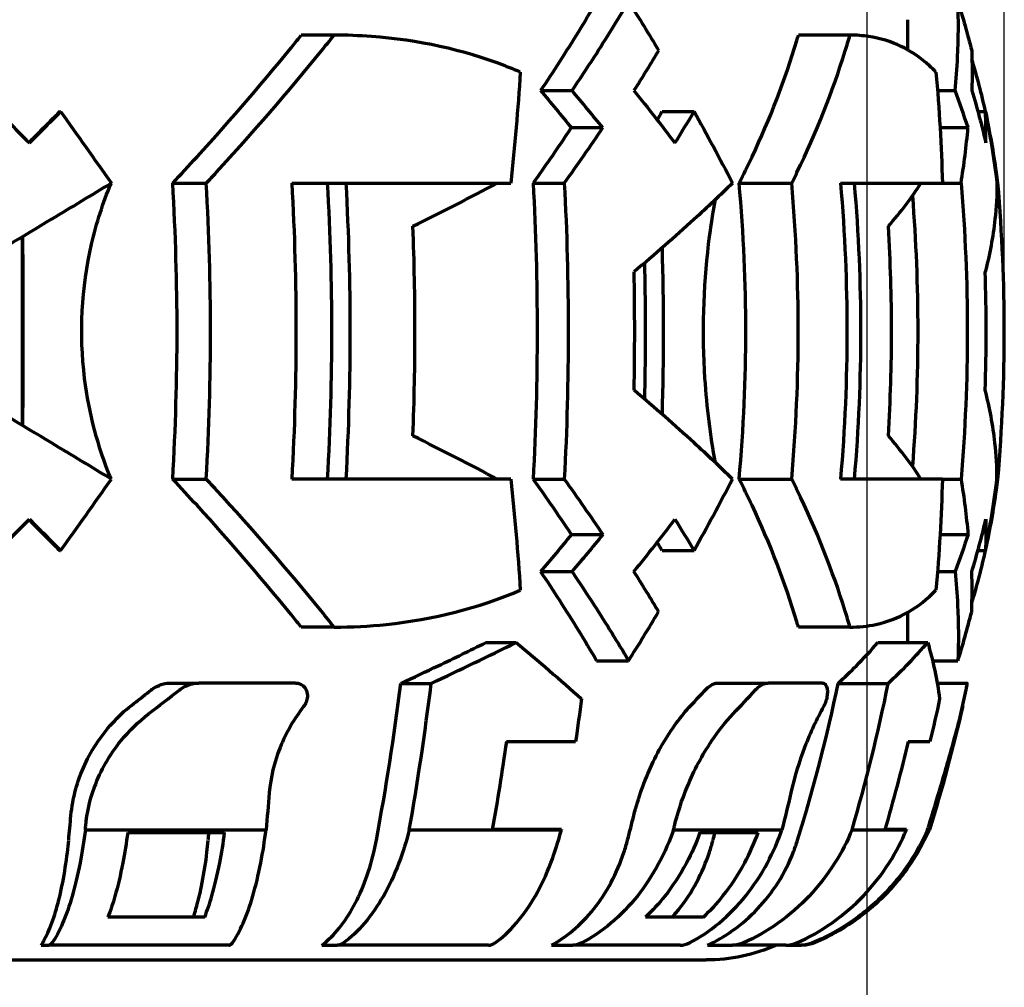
# Model space of a CAD drawing. Header units: millimetres. Extents: x 0 to 1189, y 0 to 841.
# Tile 53 of 56: x 754 to 787, y 652 to 684. Entities that reach past the tile are written whole.
import ezdxf

# ---------------------------------------------------------------- set-up
doc = ezdxf.new("R2010")
doc.units = ezdxf.units.MM
doc.header["$LTSCALE"] = 0.75
doc.layers.add('FD_Dimensions', color=7, linetype='Continuous', lineweight=35)
doc.layers.add('Visible', color=7, linetype='Continuous', lineweight=70)
doc.styles.get("Standard").update_dxf_attribs({"font": 'arial.ttf'})
doc.dimstyles.new('Dim-ISO-25', dxfattribs={"dimtxt": 3.5, "dimasz": 3.5, "dimexe": 2.1, "dimexo": 2.1, "dimgap": 1.4, "dimtad": 1, "dimzin": 12, "dimdsep": 46, "dimtxsty": 'Standard', "dimcen": 0, "dimazin": 3, "dimtp": 0.1, "dimtm": 0.1, "dimtfac": 0.714286, "dimtmove": 0, "dimatfit": 3, "dimfxl": 1, "dimtzin": 12, "dimarcsym": 0})

# ---------------------------------------------------------------- blocks, each defined once
blk = doc.blocks.new('*D22')
at = {"layer": 'Defpoints', "color": 0, "transparency": 16777216}
for p in [(782.392664, 721.546639), (539.216927, 643.8848), (782.392664, 643.8848)]:
    blk.add_point(p, dxfattribs=at)
at = {"layer": 'FD_Dimensions', "color": 0, "lineweight": -2, "transparency": 16777216}
for p, q in [((539.216927, 645.9848), (539.216927, 723.646639)), ((782.392664, 645.9848), (782.392664, 723.646639)), ((542.716927, 721.546639), (778.892664, 721.546639))]:
    blk.add_line(p, q, dxfattribs=at)
at = {"layer": 'FD_Dimensions', "color": 0, "transparency": 16777216}
for points in [[(542.716927, 722.129972), (542.716927, 720.963305), (539.216927, 721.546639)], [(778.892664, 722.129972), (778.892664, 720.963305), (782.392664, 721.546639)]]:
    blk.add_solid(points, dxfattribs=at)
at = {"layer": 'FD_Dimensions', "color": 0, "transparency": 16777216, "insert": (660.804796, 724.734838), "char_height": 3.5, "attachment_point": 5}
blk.add_mtext('243.18', dxfattribs=at)
blk = doc.blocks.new('*D23')
at = {"layer": 'Defpoints', "color": 0, "transparency": 16777216}
for p in [(787.031087, 730.453835), (534.578504, 673.694799), (787.031087, 673.694799)]:
    blk.add_point(p, dxfattribs=at)
at = {"layer": 'FD_Dimensions', "color": 0, "lineweight": -2, "transparency": 16777216}
for p, q in [((534.578504, 675.794799), (534.578504, 732.553835)), ((787.031087, 675.794799), (787.031087, 732.553835)), ((538.078504, 730.453835), (783.531087, 730.453835))]:
    blk.add_line(p, q, dxfattribs=at)
at = {"layer": 'FD_Dimensions', "color": 0, "transparency": 16777216}
for points in [[(538.078504, 731.037168), (538.078504, 729.870501), (534.578504, 730.453835)], [(783.531087, 731.037168), (783.531087, 729.870501), (787.031087, 730.453835)]]:
    blk.add_solid(points, dxfattribs=at)
at = {"layer": 'FD_Dimensions', "color": 0, "transparency": 16777216, "insert": (660.804796, 733.64084), "char_height": 3.5, "attachment_point": 5}
blk.add_mtext('252.45', dxfattribs=at)

msp = doc.modelspace()

# ---------------------------------------------------------------- linework, layer by layer
at = {"layer": 'Visible'}
for p, q in [((764.387, 683.695), (763.275, 683.695)), ((781.816, 683.695), (780.076, 683.695)), ((771.364, 681.82), (772.426, 681.82)), ((784.774, 681.82), (785.373, 681.82)), ((755.123, 681.113), (755.148, 681.113)), ((775.466, 681.113), (776.548, 681.113)), ((786.139, 681.113), (786.396, 681.113)), ((772.404, 680.57), (773.466, 680.57)), ((784.861, 680.57), (785.804, 680.57)), ((758.935, 678.695), (760.07, 678.695)), ((762.959, 678.695), (770.358, 678.695)), ((771.111, 678.695), (772.165, 678.695)), ((778.07, 678.695), (779.848, 678.695)), ((781.497, 678.695), (784.938, 678.695)), ((784.938, 678.695), (785.57, 678.695)), ((786.783, 678.695), (786.814, 678.695)), ((758.935, 668.695), (760.07, 668.695)), ((770.358, 668.695), (762.959, 668.695)), ((771.111, 668.695), (772.165, 668.695)), ((778.07, 668.695), (779.848, 668.695)), ((784.938, 668.695), (781.497, 668.695)), ((784.938, 668.695), (785.57, 668.695)), ((786.783, 668.695), (786.814, 668.695)), ((772.404, 666.82), (773.466, 666.82)), ((784.861, 666.82), (785.804, 666.82)), ((755.123, 666.277), (755.148, 666.277)), ((775.466, 666.277), (776.548, 666.277)), ((786.139, 666.277), (786.396, 666.277)), ((771.364, 665.57), (772.426, 665.57)), ((784.774, 665.57), (785.373, 665.57)), ((764.387, 663.695), (763.275, 663.695)), ((781.816, 663.695), (780.076, 663.695)), ((769.516, 663.172), (770.535, 663.172)), ((782.758, 663.172), (784.443, 663.172)), ((773.256, 662.557), (774.338, 662.557)), ((784.608, 662.557), (785.465, 662.557)), ((758.864, 661.804), (759.814, 661.804)), ((763.084, 661.804), (759.814, 661.804)), ((766.644, 661.791), (767.668, 661.791)), ((777.361, 661.804), (779.048, 661.804)), ((780.894, 661.804), (779.048, 661.804)), ((781.418, 661.791), (783.111, 661.791)), ((784.765, 661.804), (785.775, 661.804)), ((770.209, 659.825), (772.547, 659.825)), ((783.782, 659.825), (784.52, 659.825)), ((755.984, 656.843), (762.089, 656.843)), ((757.415, 656.748), (760.69, 656.748)), ((766.929, 656.843), (772.065, 656.843)), ((772.067, 656.854), (769.733, 656.854)), ((772.067, 656.854), (772.065, 656.843)), ((775.855, 656.843), (779.52, 656.843)), ((776.748, 656.748), (778.715, 656.748)), ((781.888, 656.843), (783.724, 656.843)), ((783.727, 656.854), (782.995, 656.854)), ((783.727, 656.854), (783.724, 656.843)), ((784.439, 656.843), (784.503, 656.843)), ((784.453, 656.748), (784.46, 656.748)), ((760.017, 653.895), (756.746, 653.895)), ((776.863, 653.895), (774.905, 653.895)), ((782.147, 653.895), (782.14, 653.895)), ((754.487, 652.945), (754.747, 652.945)), ((760.84, 652.945), (754.747, 652.945)), ((763.975, 652.945), (764.487, 652.945)), ((769.601, 652.945), (764.487, 652.945)), ((771.733, 652.945), (772.448, 652.945)), ((776.082, 652.945), (772.448, 652.945)), ((777.003, 652.945), (777.849, 652.945)), ((779.648, 652.945), (777.849, 652.945)), ((779.648, 652.945), (780.163, 652.945)), ((780.23, 652.945), (780.163, 652.945)), ((746.745, 652.445), (776.959, 652.445))]:
    msp.add_line(p, q, dxfattribs=at)
at = {"layer": 'Visible', "extrusion": (0, 0, -1)}
for centre, radius, start, end in [((-730.141, 673.695), 56.914, 192.8718, 197.2229), ((-777.755, 659.82), 7.375, 203.8054, 204.6175), ((-777.755, 659.82), 7.375, 233.4558, 247.1571), ((-780.23, 653.945), 1, 247.1571, 270), ((-776.959, 658.336), 5.891, 246.223, 270)]:
    msp.add_arc(centre, radius, start, end, dxfattribs=at)
for centre, major_axis, ratio, start_param, end_param in [((746.853, 681.596), (-32.591, 36.716), 0.48852, 1.898986, 1.940381), ((739.394, 681.596), (-45.334, 18.845), 0.778782, 2.570328, 2.611723), ((741.564, 675.283), (36.827, 29.482), 0.423746, 0.844971, 0.886727), ((739.809, 675.283), (45.241, 13.365), 0.675548, 0.173246, 0.215001), ((735.409, 674.222), (13.752, 54.32), 0.601236, 1.269528, 1.338251), ((731.054, 674.222), (32.669, 45.525), 0.941727, 0.826297, 0.89502), ((745.795, 680), (-35.264, 28.232), 0.423717, 2.00059, 2.039753), ((746.622, 673.235), (31.996, 31.993), 0.010056, 1.311955, 1.345608), ((742.877, 673.235), (35.325, 28.279), 0.423751, 0.835216, 0.844226), ((738.232, 673.695), (0, 55.091), 0.599274, 1.479912, 1.66168), ((738.231, 673.695), (0, 56.845), 0.599274, 1.482724, 1.658869), ((731.472, 673.695), (0, 56.845), 0.955371, 1.482724, 1.658869), ((731.474, 673.695), (0, 55.091), 0.955371, 1.487756, 1.653836), ((753.077, 673.695), (0, 55.296), 0.014275, 1.513013, 1.62858), ((742.372, 673.695), (0, 55.296), 0.599274, 1.519979, 1.621614), ((735.409, 673.167), (-13.752, 54.32), 0.601236, 1.803342, 1.872065), ((741.304, 671.942), (-36.99, 29.613), 0.423734, 2.154685, 2.211096), ((731.054, 673.167), (-32.669, 45.525), 0.941727, 2.246573, 2.315296), ((739.555, 671.942), (-45.441, 13.425), 0.675545, 2.826401, 2.882813), ((746.622, 674.155), (-31.996, 31.993), 0.010056, 1.795985, 1.829638), ((746.617, 674.157), (-33.294, 33.291), 0.010083, 1.787169, 1.819835), ((742.827, 674.157), (-36.756, 29.425), 0.423743, 2.263905, 2.296572), ((740.365, 674.157), (-45.154, 13.34), 0.675548, 2.935629, 2.968295), ((745.795, 667.389), (35.264, 28.232), 0.423717, 1.101839, 1.141003), ((745.794, 667.425), (36.684, 29.367), 0.423763, 1.102155, 1.139803), ((741.097, 667.425), (45.066, 13.312), 0.675554, 0.430416, 0.468063), ((742.877, 674.154), (-35.325, 28.279), 0.423751, 2.297367, 2.306376), ((741.307, 673.69), (0, 56.445), 0.570958, 1.792663, 1.818971), ((732.843, 673.69), (0.001, 56.445), 0.944474, 1.792655, 1.818963), ((738.739, 673.694), (0.001, 56.838), 0.570946, 1.817282, 1.871574), ((731.723, 673.694), (0.001, 56.838), 0.944469, 1.817264, 1.871555), ((746.508, 673.685), (0, 56.426), 0.289318, 1.850711, 1.873889), ((736.614, 673.685), (0, 56.426), 0.796711, 1.850707, 1.873884), ((754.747, 653.946), (0, 1.002), 0.289308, 2.743198, 3.141567), ((764.487, 653.946), (0, 1.002), 0.57095, 2.74315, 3.141519), ((772.448, 653.946), (0, 1.002), 0.796704, 2.743073, 3.141442), ((777.849, 653.946), (0, 1.002), 0.944471, 2.742881, 3.14125), ((780.163, 653.946), (0.006, 1.002), 0.999787, 2.73727, 3.135639)]:
    msp.add_ellipse(centre, major_axis=major_axis, ratio=ratio, start_param=start_param, end_param=end_param, dxfattribs=at)
at = {"layer": 'Visible'}
for centre, major_axis, ratio, start_param, end_param in [((745.794, 679.965), (-36.684, 29.367), 0.423763, 4.243748, 4.281395), ((741.097, 679.965), (-45.066, 13.312), 0.675554, 3.572008, 3.609656), ((746.617, 673.233), (33.294, 33.291), 0.010083, -1.354424, -1.321757), ((742.827, 673.233), (36.756, 29.425), 0.423743, -0.877687, -0.845021), ((740.365, 673.233), (45.154, 13.34), 0.675548, -0.205964, -0.173298), ((741.304, 675.447), (36.99, 29.613), 0.423734, -0.986908, -0.930497), ((739.555, 675.447), (45.441, 13.425), 0.675545, -0.315191, -0.25878), ((744.085, 678.514), (39.464, 12.991), 0.235789, -1.029274, -0.937927), ((744.197, 678.514), (41.27, 4.794), 0.369362, -0.384775, -0.293427), ((740.694, 673.695), (0, 56.484), 0.599274, 4.676973, 4.747805), ((732.456, 673.695), (0, 56.484), 0.955371, 4.676973, 4.747805), ((744.085, 668.875), (-39.464, 12.991), 0.235789, 4.07952, 4.170867), ((744.197, 668.875), (-41.27, 4.794), 0.369362, 3.43502, 3.526367), ((741.564, 672.107), (-36.827, 29.482), 0.423746, 3.986564, 4.02832), ((739.809, 672.107), (-45.241, 13.365), 0.675548, 3.314838, 3.356594), ((746.853, 665.794), (32.591, 36.716), 0.48852, -1.242607, -1.201212), ((739.394, 665.794), (45.334, 18.845), 0.778782, -0.571264, -0.52987), ((747.705, 663.631), (39.341, 13.466), 0.219742, -1.115324, -1.028758), ((745.547, 663.631), (41.197, 5.643), 0.363476, -0.475646, -0.38908), ((735.913, 673.694), (0, 55.123), 0.570971, 4.39516, 4.49474), ((730.584, 673.694), (0, 55.123), 0.944479, 4.39516, 4.49474), ((745.447, 670.171), (35.573, 25.307), 0.332619, -1.463587, -1.446314), ((745.434, 670.19), (37.056, 26.362), 0.332619, -1.463537, -1.434072), ((742.593, 670.172), (41.566, 13.347), 0.590436, -0.828266, -0.810993), ((742.543, 670.19), (43.299, 13.904), 0.590424, -0.828226, -0.798761), ((741.089, 670.19), (-44.663, 8.567), 0.622707, 3.110325, 3.13979), ((740.267, 673.694), (0, 55.122), 0.289334, 4.395159, 4.410897), ((732.577, 673.694), (0, 55.122), 0.796721, 4.395159, 4.410897), ((748.132, 665.301), (1.757, 39.322), 0.213453, 4.505144, 4.508355), ((744.616, 674.265), (-0.173, 55.803), 0.292446, 4.387485, 4.39218), ((754.229, 665.303), (6.958, 39.121), 0.576886, 4.597835, 4.601046), ((734.442, 674.269), (-1.249, 55.801), 0.805233, 4.370337, 4.375032), ((757.295, 665.305), (11.857, 38.428), 0.706983, 4.710348, 4.713559)]:
    msp.add_ellipse(centre, major_axis=major_axis, ratio=ratio, start_param=start_param, end_param=end_param, dxfattribs=at)
for points, knots in [([(773.256, 684.833), (772.858, 684.152), (772.438, 683.469), (771.792, 682.465), (771.579, 682.142), (771.364, 681.82)], [4.947867, 4.947867, 4.947867, 4.947867, 5.2230235, 5.2230235, 5.3543278, 5.3543278, 5.3543278, 5.3543278]), ([(772.426, 681.82), (772.679, 682.195), (772.928, 682.573), (773.576, 683.577), (773.965, 684.206), (774.338, 684.833)], [6.940353, 6.940353, 6.940353, 6.940353, 7.0935578, 7.0935578, 7.3468953, 7.3468953, 7.3468953, 7.3468953]), ([(785.373, 681.82), (785.408, 682.195), (785.435, 682.573), (785.482, 683.577), (785.487, 684.206), (785.465, 684.833)], [6.940353, 6.940353, 6.940353, 6.940353, 7.0935578, 7.0935578, 7.3468953, 7.3468953, 7.3468953, 7.3468953]), ([(758.935, 678.695), (759.21, 678.988), (759.484, 679.283), (760.932, 680.867), (762.068, 682.19), (763.18, 683.575), (763.228, 683.635), (763.275, 683.695)], [16.6833676, 16.6833676, 16.6833676, 16.6833676, 16.8031599, 16.8031599, 17.3212731, 17.3212731, 17.3447499, 17.3447499, 17.3447499, 17.3447499]), ([(760.07, 678.695), (760.182, 678.815), (760.294, 678.936), (761.643, 680.399), (762.84, 681.781), (764.104, 683.341), (764.246, 683.518), (764.387, 683.695)], [-6.7908419, -6.7908419, -6.7908419, -6.7908419, -6.742069, -6.742069, -6.2007054, -6.2007054, -6.1314654, -6.1314654, -6.1314654, -6.1314654]), ([(770.678, 682.445), (770.508, 682.518), (770.336, 682.588), (768.739, 683.203), (767.223, 683.535), (765.229, 683.68), (764.809, 683.695), (764.387, 683.695)], [1.4412238, 1.4412238, 1.4412238, 1.4412238, 1.506827, 1.506827, 2.0457096, 2.0457096, 2.1881347, 2.1881347, 2.1881347, 2.1881347]), ([(778.07, 678.695), (778.22, 678.988), (778.366, 679.283), (779.115, 680.867), (779.627, 682.19), (780.04, 683.575), (780.058, 683.635), (780.076, 683.695)], [16.6833676, 16.6833676, 16.6833676, 16.6833676, 16.8031599, 16.8031599, 17.3212731, 17.3212731, 17.3447499, 17.3447499, 17.3447499, 17.3447499]), ([(779.848, 678.695), (779.908, 678.815), (779.968, 678.936), (780.677, 680.399), (781.228, 681.781), (781.712, 683.341), (781.765, 683.518), (781.816, 683.695)], [-6.7900934, -6.7900934, -6.7900934, -6.7900934, -6.7413206, -6.7413206, -6.1999569, -6.1999569, -6.1307169, -6.1307169, -6.1307169, -6.1307169]), ([(784.72, 682.445), (784.651, 682.518), (784.58, 682.588), (783.912, 683.203), (783.222, 683.535), (782.242, 683.68), (782.031, 683.695), (781.816, 683.695)], [1.4412238, 1.4412238, 1.4412238, 1.4412238, 1.506827, 1.506827, 2.0457096, 2.0457096, 2.1881347, 2.1881347, 2.1881347, 2.1881347]), ([(786.814, 678.695), (786.799, 678.815), (786.783, 678.936), (786.675, 679.73), (786.552, 680.413), (786.398, 681.102)], [-6.7908419, -6.7908419, -6.7908419, -6.7908419, -6.742069, -6.742069, -6.4704412, -6.4704412, -6.4704412, -6.4704412]), ([(772.404, 680.57), (772.354, 680.495), (772.305, 680.421), (771.883, 679.792), (771.501, 679.241), (771.111, 678.695)], [5.3380025, 5.3380025, 5.3380025, 5.3380025, 5.367956, 5.367956, 5.5912569, 5.5912569, 5.5912569, 5.5912569]), ([(756.864, 678.695), (756.195, 678.291), (755.517, 677.883), (753.855, 676.882), (752.865, 676.287), (751.881, 675.695)], [17.408031, 17.408031, 17.408031, 17.408031, 17.632683, 17.632683, 17.9554931, 17.9554931, 17.9554931, 17.9554931]), ([(756.85, 668.704), (756.407, 669.777), (756.104, 670.916), (755.771, 673.611), (755.853, 675.151), (756.358, 677.343), (756.578, 678.028), (756.85, 678.686)], [-4.6014627, -4.6014627, -4.6014627, -4.6014627, -4.2919798, -4.2919798, -3.8917813, -3.8917813, -3.7013752, -3.7013752, -3.7013752, -3.7013752]), ([(758.935, 668.695), (759.034, 670.412), (759.082, 672.105), (759.082, 675.285), (759.034, 676.977), (758.935, 678.695)], [18.0059202, 18.0059202, 18.0059202, 18.0059202, 18.4829061, 18.4829061, 18.9598921, 18.9598921, 18.9598921, 18.9598921]), ([(760.07, 668.695), (760.166, 670.412), (760.212, 672.102), (760.212, 675.287), (760.166, 676.978), (760.07, 678.695)], [-6.920639, -6.920639, -6.920639, -6.920639, -6.4429476, -6.4429476, -5.9652563, -5.9652563, -5.9652563, -5.9652563]), ([(762.959, 678.695), (763.053, 676.978), (763.098, 675.29), (763.098, 672.099), (763.053, 670.411), (762.959, 668.695)], [-20.2998931, -20.2998931, -20.2998931, -20.2998931, -19.8212787, -19.8212787, -19.3426644, -19.3426644, -19.3426644, -19.3426644]), ([(764.158, 678.695), (764.254, 676.979), (764.3, 675.291), (764.3, 672.099), (764.254, 670.411), (764.158, 668.695)], [-19.817453, -19.817453, -19.817453, -19.817453, -19.3387186, -19.3387186, -18.8599842, -18.8599842, -18.8599842, -18.8599842]), ([(764.784, 678.695), (764.878, 676.979), (764.923, 675.292), (764.923, 672.098), (764.878, 670.411), (764.784, 668.695)], [-7.07885, -7.07885, -7.07885, -7.07885, -6.5997659, -6.5997659, -6.1206818, -6.1206818, -6.1206818, -6.1206818]), ([(777.848, 678.695), (777.433, 678.291), (777.001, 677.883), (775.906, 676.882), (775.225, 676.287), (774.522, 675.695)], [17.408031, 17.408031, 17.408031, 17.408031, 17.632683, 17.632683, 17.9554931, 17.9554931, 17.9554931, 17.9554931]), ([(778.07, 668.695), (778.226, 670.412), (778.3, 672.105), (778.3, 675.285), (778.226, 676.977), (778.07, 678.695)], [18.0059202, 18.0059202, 18.0059202, 18.0059202, 18.4829061, 18.4829061, 18.9598921, 18.9598921, 18.9598921, 18.9598921]), ([(779.848, 668.695), (779.998, 670.412), (780.07, 672.102), (780.07, 675.287), (779.998, 676.978), (779.848, 678.695)], [-6.920639, -6.920639, -6.920639, -6.920639, -6.4429476, -6.4429476, -5.9652563, -5.9652563, -5.9652563, -5.9652563]), ([(781.497, 678.695), (781.644, 676.978), (781.714, 675.29), (781.714, 672.099), (781.644, 670.411), (781.497, 668.695)], [-20.2998931, -20.2998931, -20.2998931, -20.2998931, -19.8212787, -19.8212787, -19.3426644, -19.3426644, -19.3426644, -19.3426644]), ([(781.959, 678.695), (782.106, 676.979), (782.176, 675.292), (782.176, 672.098), (782.106, 670.411), (781.959, 668.695)], [-7.07885, -7.07885, -7.07885, -7.07885, -6.5997659, -6.5997659, -6.1206818, -6.1206818, -6.1206818, -6.1206818]), ([(786.783, 678.695), (786.782, 678.291), (786.761, 677.883), (786.651, 676.882), (786.538, 676.287), (786.385, 675.695)], [17.408031, 17.408031, 17.408031, 17.408031, 17.632683, 17.632683, 17.9554931, 17.9554931, 17.9554931, 17.9554931]), ([(786.814, 668.695), (786.961, 670.412), (787.031, 672.102), (787.031, 675.287), (786.961, 676.978), (786.814, 678.695)], [-6.920639, -6.920639, -6.920639, -6.920639, -6.4429476, -6.4429476, -5.9652563, -5.9652563, -5.9652563, -5.9652563]), ([(777.271, 669.249), (777.101, 670.16), (776.981, 671.113), (776.82, 673.611), (776.862, 675.151), (777.103, 677.15), (777.18, 677.652), (777.271, 678.141)], [-4.5495957, -4.5495957, -4.5495957, -4.5495957, -4.2919798, -4.2919798, -3.8917813, -3.8917813, -3.7533639, -3.7533639, -3.7533639, -3.7533639]), ([(767.051, 670.153), (767.097, 671.364), (767.12, 672.551), (767.12, 674.838), (767.097, 676.026), (767.051, 677.236)], [-20.3932221, -20.3932221, -20.3932221, -20.3932221, -20.0502167, -20.0502167, -19.7072114, -19.7072114, -19.7072114, -19.7072114]), ([(783.114, 670.153), (783.186, 671.364), (783.222, 672.551), (783.222, 674.838), (783.186, 676.026), (783.114, 677.236)], [-20.3932221, -20.3932221, -20.3932221, -20.3932221, -20.0502167, -20.0502167, -19.7072114, -19.7072114, -19.7072114, -19.7072114]), ([(753.85, 676.88), (753.851, 675.791), (753.852, 674.724), (753.852, 672.666), (753.851, 671.599), (753.85, 670.51)], [-19.6473932, -19.6473932, -19.6473932, -19.6473932, -19.3387186, -19.3387186, -19.0300441, -19.0300441, -19.0300441, -19.0300441]), ([(774.871, 675.991), (774.891, 675.209), (774.901, 674.442), (774.901, 672.948), (774.891, 672.18), (774.871, 671.399)], [-19.5628767, -19.5628767, -19.5628767, -19.5628767, -19.3387186, -19.3387186, -19.1145606, -19.1145606, -19.1145606, -19.1145606]), ([(756.864, 668.695), (756.195, 669.098), (755.517, 669.507), (753.855, 670.508), (752.865, 671.103), (751.881, 671.695)], [-19.5470654, -19.5470654, -19.5470654, -19.5470654, -19.3224133, -19.3224133, -18.9996033, -18.9996033, -18.9996033, -18.9996033]), ([(777.848, 668.695), (777.433, 669.098), (777.001, 669.507), (775.906, 670.508), (775.225, 671.103), (774.522, 671.695)], [-19.5470654, -19.5470654, -19.5470654, -19.5470654, -19.3224133, -19.3224133, -18.9996033, -18.9996033, -18.9996033, -18.9996033]), ([(786.783, 668.695), (786.782, 669.098), (786.761, 669.507), (786.651, 670.508), (786.538, 671.103), (786.385, 671.695)], [-19.5470654, -19.5470654, -19.5470654, -19.5470654, -19.3224133, -19.3224133, -18.9996033, -18.9996033, -18.9996033, -18.9996033]), ([(763.275, 663.695), (763.228, 663.755), (763.18, 663.815), (762.068, 665.199), (760.932, 666.523), (759.484, 668.106), (759.21, 668.402), (758.935, 668.695)], [17.4746476, 17.4746476, 17.4746476, 17.4746476, 17.4981244, 17.4981244, 18.0162376, 18.0162376, 18.1360299, 18.1360299, 18.1360299, 18.1360299]), ([(764.387, 663.695), (764.246, 663.872), (764.104, 664.049), (762.84, 665.609), (761.643, 666.991), (760.294, 668.454), (760.182, 668.575), (760.07, 668.695)], [-6.0159843, -6.0159843, -6.0159843, -6.0159843, -5.9467443, -5.9467443, -5.4053806, -5.4053806, -5.3566078, -5.3566078, -5.3566078, -5.3566078]), ([(771.111, 668.695), (771.501, 668.149), (771.883, 667.597), (772.305, 666.969), (772.354, 666.894), (772.404, 666.82)], [6.4700001, 6.4700001, 6.4700001, 6.4700001, 6.693301, 6.693301, 6.7232545, 6.7232545, 6.7232545, 6.7232545]), ([(780.076, 663.695), (780.058, 663.755), (780.04, 663.815), (779.627, 665.199), (779.115, 666.523), (778.366, 668.106), (778.22, 668.402), (778.07, 668.695)], [17.4739176, 17.4739176, 17.4739176, 17.4739176, 17.4973944, 17.4973944, 18.0155075, 18.0155075, 18.1352998, 18.1352998, 18.1352998, 18.1352998]), ([(781.816, 663.695), (781.765, 663.872), (781.712, 664.049), (781.228, 665.609), (780.677, 666.991), (779.968, 668.454), (779.908, 668.575), (779.848, 668.695)], [-6.0159843, -6.0159843, -6.0159843, -6.0159843, -5.9467443, -5.9467443, -5.4053806, -5.4053806, -5.3566078, -5.3566078, -5.3566078, -5.3566078]), ([(786.398, 666.288), (786.552, 666.976), (786.675, 667.66), (786.783, 668.454), (786.799, 668.575), (786.814, 668.695)], [-5.6770085, -5.6770085, -5.6770085, -5.6770085, -5.4053806, -5.4053806, -5.3566078, -5.3566078, -5.3566078, -5.3566078]), ([(771.364, 665.57), (771.579, 665.248), (771.792, 664.924), (772.438, 663.92), (772.858, 663.237), (773.256, 662.557)], [6.6749509, 6.6749509, 6.6749509, 6.6749509, 6.8062552, 6.8062552, 7.0814117, 7.0814117, 7.0814117, 7.0814117]), ([(772.426, 665.57), (772.679, 665.194), (772.928, 664.817), (773.576, 663.813), (773.965, 663.184), (774.338, 662.557)], [-5.6143586, -5.6143586, -5.6143586, -5.6143586, -5.4611539, -5.4611539, -5.2078164, -5.2078164, -5.2078164, -5.2078164]), ([(785.373, 665.57), (785.408, 665.194), (785.435, 664.817), (785.482, 663.813), (785.487, 663.184), (785.465, 662.557)], [-5.6143586, -5.6143586, -5.6143586, -5.6143586, -5.4611539, -5.4611539, -5.2078164, -5.2078164, -5.2078164, -5.2078164]), ([(764.387, 663.695), (764.982, 663.695), (765.572, 663.725), (767.742, 663.949), (769.26, 664.336), (770.678, 664.945)], [11.8642356, 11.8642356, 11.8642356, 11.8642356, 12.0649624, 12.0649624, 12.6112644, 12.6112644, 12.6112644, 12.6112644]), ([(781.816, 663.695), (782.119, 663.695), (782.413, 663.725), (783.463, 663.949), (784.142, 664.336), (784.72, 664.945)], [11.8642356, 11.8642356, 11.8642356, 11.8642356, 12.0649624, 12.0649624, 12.6112644, 12.6112644, 12.6112644, 12.6112644]), ([(766.644, 661.791), (767.075, 661.992), (767.496, 662.191), (768.439, 662.642), (768.978, 662.905), (769.516, 663.172)], [-6.14387, -6.14387, -6.14387, -6.14387, -5.9912258, -5.9912258, -5.7908009, -5.7908009, -5.7908009, -5.7908009]), ([(781.418, 661.791), (781.635, 661.992), (781.84, 662.191), (782.286, 662.642), (782.528, 662.905), (782.758, 663.172)], [-6.14387, -6.14387, -6.14387, -6.14387, -5.9912258, -5.9912258, -5.7908009, -5.7908009, -5.7908009, -5.7908009]), ([(758.217, 661.573), (758.253, 661.601), (758.292, 661.627), (758.424, 661.707), (758.523, 661.748), (758.704, 661.794), (758.784, 661.804), (758.864, 661.804)], [-0.38982351, -0.38982351, -0.38982351, -0.38982351, -0.37572875, -0.37572875, -0.34303316, -0.34303316, -0.31763577, -0.31763577, -0.31763577, -0.31763577]), ([(759.171, 661.573), (759.189, 661.586), (759.207, 661.6), (759.319, 661.677), (759.421, 661.728), (759.608, 661.785), (759.69, 661.799), (759.772, 661.803), (759.786, 661.804), (759.8, 661.804), (759.814, 661.804)], [-0.06746772, -0.06746772, -0.06746772, -0.06746772, -0.06067751, -0.06067751, -0.02604643, -0.02604643, 0, 0, 0, 0.00449234, 0.00449234, 0.00449234, 0.00449234]), ([(763.084, 661.804), (763.101, 661.804), (763.118, 661.803), (763.173, 661.796), (763.21, 661.786), (763.29, 661.75), (763.33, 661.721), (763.405, 661.643), (763.436, 661.592), (763.477, 661.476), (763.486, 661.411), (763.481, 661.28), (763.466, 661.214), (763.42, 661.101), (763.393, 661.053), (763.359, 661.01)], [-0.318504, -0.318504, -0.318504, -0.318504, -0.3128202, -0.3128202, -0.2999436, -0.2999436, -0.2831266, -0.2831266, -0.2636299, -0.2636299, -0.2433808, -0.2433808, -0.2231503, -0.2231503, -0.2067842, -0.2067842, -0.2067842, -0.2067842]), ([(776.936, 661.573), (776.963, 661.601), (776.99, 661.627), (777.081, 661.707), (777.147, 661.748), (777.263, 661.794), (777.313, 661.804), (777.361, 661.804)], [-0.38982351, -0.38982351, -0.38982351, -0.38982351, -0.37572875, -0.37572875, -0.34303316, -0.34303316, -0.31763577, -0.31763577, -0.31763577, -0.31763577]), ([(778.63, 661.573), (778.643, 661.586), (778.656, 661.6), (778.734, 661.677), (778.803, 661.728), (778.922, 661.785), (778.973, 661.799), (779.022, 661.803), (779.031, 661.804), (779.039, 661.804), (779.048, 661.804)], [-0.06746772, -0.06746772, -0.06746772, -0.06746772, -0.06067751, -0.06067751, -0.02604643, -0.02604643, 0, 0, 0, 0.00449234, 0.00449234, 0.00449234, 0.00449234]), ([(780.894, 661.804), (780.903, 661.804), (780.912, 661.803), (780.94, 661.796), (780.959, 661.786), (780.996, 661.75), (781.013, 661.721), (781.042, 661.643), (781.051, 661.592), (781.056, 661.476), (781.051, 661.411), (781.029, 661.28), (781.012, 661.214), (780.971, 661.101), (780.95, 661.053), (780.926, 661.01)], [-0.318504, -0.318504, -0.318504, -0.318504, -0.3128202, -0.3128202, -0.2999436, -0.2999436, -0.2831266, -0.2831266, -0.2636299, -0.2636299, -0.2433808, -0.2433808, -0.2231503, -0.2231503, -0.2067842, -0.2067842, -0.2067842, -0.2067842]), ([(785.742, 661.573), (785.745, 661.586), (785.748, 661.6), (785.762, 661.677), (785.771, 661.728), (785.778, 661.785), (785.778, 661.799), (785.776, 661.803), (785.776, 661.804), (785.775, 661.804), (785.775, 661.804)], [-0.06746772, -0.06746772, -0.06746772, -0.06746772, -0.06067751, -0.06067751, -0.02604643, -0.02604643, 0, 0, 0, 0.00449234, 0.00449234, 0.00449234, 0.00449234]), ([(755.497, 657.326), (755.549, 657.911), (755.707, 658.493), (756.214, 659.587), (756.557, 660.091), (757.176, 660.743), (757.393, 660.938), (757.623, 661.115)], [-2.3896142, -2.3896142, -2.3896142, -2.3896142, -2.2057266, -2.2057266, -2.0238915, -2.0238915, -1.935985, -1.935985, -1.935985, -1.935985]), ([(763.359, 661.01), (763.032, 660.588), (762.762, 660.12), (762.364, 659.128), (762.241, 658.611), (762.198, 658.096)], [0.0000001, 0.0000001, 0.0000001, 0.0000001, 0.1610957, 0.1610957, 0.3221415, 0.3221415, 0.3221415, 0.3221415]), ([(774.513, 657.326), (774.658, 657.911), (774.865, 658.493), (775.378, 659.587), (775.679, 660.091), (776.17, 660.743), (776.335, 660.938), (776.504, 661.115)], [-2.3896142, -2.3896142, -2.3896142, -2.3896142, -2.2057266, -2.2057266, -2.0238915, -2.0238915, -1.935985, -1.935985, -1.935985, -1.935985]), ([(780.926, 661.01), (780.69, 660.588), (780.473, 660.12), (780.095, 659.128), (779.938, 658.611), (779.82, 658.096)], [0.0000001, 0.0000001, 0.0000001, 0.0000001, 0.1610957, 0.1610957, 0.3221415, 0.3221415, 0.3221415, 0.3221415]), ([(755.995, 656.967), (756.034, 657.41), (756.134, 657.853), (756.5, 658.849), (756.804, 659.381), (757.465, 660.193), (757.777, 660.495), (758.119, 660.757)], [-0.8006859, -0.8006859, -0.8006859, -0.8006859, -0.6609792, -0.6609792, -0.4774176, -0.4774176, -0.3470042, -0.3470042, -0.3470042, -0.3470042]), ([(775.885, 656.967), (775.994, 657.41), (776.138, 657.853), (776.547, 658.849), (776.83, 659.381), (777.377, 660.193), (777.619, 660.495), (777.87, 660.757)], [-0.8006859, -0.8006859, -0.8006859, -0.8006859, -0.6609792, -0.6609792, -0.4774176, -0.4774176, -0.3470042, -0.3470042, -0.3470042, -0.3470042]), ([(784.477, 656.967), (784.613, 657.41), (784.747, 657.853), (785.043, 658.849), (785.197, 659.381), (785.42, 660.193), (785.499, 660.495), (785.563, 660.757)], [-0.8006859, -0.8006859, -0.8006859, -0.8006859, -0.6609792, -0.6609792, -0.4774176, -0.4774176, -0.3470042, -0.3470042, -0.3470042, -0.3470042]), ([(755.984, 656.843), (755.936, 656.47), (755.876, 656.085), (755.726, 655.311), (755.633, 654.928), (755.447, 654.284), (755.336, 653.964), (755.101, 653.421), (754.977, 653.195), (754.859, 653.023)], [0.2897036, 0.2897036, 0.2897036, 0.2897036, 0.409542, 0.409542, 0.5460875, 0.5460875, 0.6827036, 0.6827036, 0.8150178, 0.8150178, 0.8150178, 0.8150178]), ([(757.415, 656.748), (757.369, 656.405), (757.313, 656.054), (757.17, 655.31), (757.077, 654.927), (756.913, 654.361), (756.833, 654.118), (756.746, 653.895)], [0.2998689, 0.2998689, 0.2998689, 0.2998689, 0.4095958, 0.4095958, 0.5461278, 0.5461278, 0.649624, 0.649624, 0.649624, 0.649624]), ([(760.017, 653.895), (760.105, 654.12), (760.187, 654.364), (760.352, 654.932), (760.444, 655.315), (760.588, 656.057), (760.644, 656.406), (760.69, 656.748)], [3.7333138, 3.7333138, 3.7333138, 3.7333138, 3.8377916, 3.8377916, 3.9744072, 3.9744072, 4.0837029, 4.0837029, 4.0837029, 4.0837029]), ([(760.954, 653.023), (761.074, 653.196), (761.2, 653.424), (761.438, 653.971), (761.55, 654.292), (761.738, 654.937), (761.831, 655.32), (761.981, 656.091), (762.041, 656.473), (762.089, 656.843)], [3.5813627, 3.5813627, 3.5813627, 3.5813627, 3.7158313, 3.7158313, 3.8534291, 3.8534291, 3.9901307, 3.9901307, 4.1091636, 4.1091636, 4.1091636, 4.1091636]), ([(766.929, 656.843), (766.834, 656.47), (766.716, 656.085), (766.42, 655.311), (766.237, 654.928), (765.87, 654.284), (765.651, 653.964), (765.186, 653.421), (764.942, 653.195), (764.709, 653.023)], [-4.0816675, -4.0816675, -4.0816675, -4.0816675, -3.9618291, -3.9618291, -3.8252836, -3.8252836, -3.6886674, -3.6886674, -3.5563533, -3.5563533, -3.5563533, -3.5563533]), ([(769.825, 653.023), (770.063, 653.196), (770.311, 653.424), (770.782, 653.971), (771.003, 654.292), (771.373, 654.937), (771.556, 655.32), (771.852, 656.091), (771.971, 656.473), (772.065, 656.843)], [-0.8176817, -0.8176817, -0.8176817, -0.8176817, -0.683213, -0.683213, -0.5456153, -0.5456153, -0.4089137, -0.4089137, -0.2898807, -0.2898807, -0.2898807, -0.2898807]), ([(775.855, 656.843), (775.723, 656.47), (775.557, 656.085), (775.145, 655.311), (774.89, 654.928), (774.377, 654.284), (774.071, 653.964), (773.424, 653.421), (773.083, 653.195), (772.757, 653.023)], [0.2897036, 0.2897036, 0.2897036, 0.2897036, 0.409542, 0.409542, 0.5460875, 0.5460875, 0.6827036, 0.6827036, 0.8150178, 0.8150178, 0.8150178, 0.8150178]), ([(776.748, 656.748), (776.622, 656.405), (776.469, 656.054), (776.072, 655.31), (775.818, 654.927), (775.367, 654.361), (775.144, 654.118), (774.905, 653.895)], [0.2998689, 0.2998689, 0.2998689, 0.2998689, 0.4095958, 0.4095958, 0.5461278, 0.5461278, 0.649624, 0.649624, 0.649624, 0.649624]), ([(776.395, 653.023), (776.726, 653.196), (777.072, 653.424), (777.729, 653.971), (778.037, 654.292), (778.554, 654.937), (778.81, 655.32), (779.223, 656.091), (779.388, 656.473), (779.52, 656.843)], [3.5813627, 3.5813627, 3.5813627, 3.5813627, 3.7158313, 3.7158313, 3.8534291, 3.8534291, 3.9901307, 3.9901307, 4.1091636, 4.1091636, 4.1091636, 4.1091636]), ([(776.863, 653.895), (777.105, 654.12), (777.33, 654.364), (777.783, 654.932), (778.039, 655.315), (778.435, 656.057), (778.589, 656.406), (778.715, 656.748)], [3.7333138, 3.7333138, 3.7333138, 3.7333138, 3.8377916, 3.8377916, 3.9744072, 3.9744072, 4.0837029, 4.0837029, 4.0837029, 4.0837029]), ([(781.888, 656.843), (781.732, 656.47), (781.536, 656.085), (781.047, 655.311), (780.744, 654.928), (780.136, 654.284), (779.774, 653.964), (779.006, 653.421), (778.602, 653.195), (778.216, 653.023)], [-4.0816675, -4.0816675, -4.0816675, -4.0816675, -3.9618291, -3.9618291, -3.8252836, -3.8252836, -3.6886674, -3.6886674, -3.5563533, -3.5563533, -3.5563533, -3.5563533]), ([(780.018, 653.023), (780.411, 653.196), (780.822, 653.424), (781.6, 653.971), (781.966, 654.292), (782.578, 654.937), (782.881, 655.32), (783.371, 656.091), (783.567, 656.473), (783.724, 656.843)], [-0.8176817, -0.8176817, -0.8176817, -0.8176817, -0.683213, -0.683213, -0.5456153, -0.5456153, -0.4089137, -0.4089137, -0.2898807, -0.2898807, -0.2898807, -0.2898807]), ([(784.439, 656.843), (784.273, 656.47), (784.065, 656.085), (783.548, 655.311), (783.228, 654.928), (782.584, 654.284), (782.201, 653.964), (781.388, 653.421), (780.96, 653.195), (780.552, 653.023)], [0.2897036, 0.2897036, 0.2897036, 0.2897036, 0.409542, 0.409542, 0.5460875, 0.5460875, 0.6827036, 0.6827036, 0.8150178, 0.8150178, 0.8150178, 0.8150178]), ([(784.453, 656.748), (784.295, 656.405), (784.102, 656.054), (783.605, 655.31), (783.285, 654.927), (782.72, 654.361), (782.441, 654.118), (782.14, 653.895)], [0.2998689, 0.2998689, 0.2998689, 0.2998689, 0.4095958, 0.4095958, 0.5461278, 0.5461278, 0.649624, 0.649624, 0.649624, 0.649624]), ([(754.487, 652.945), (754.574, 653.077), (754.663, 653.244), (754.843, 653.658), (754.931, 653.914), (755.08, 654.428), (755.154, 654.734), (755.282, 655.393), (755.335, 655.746), (755.391, 656.215), (755.406, 656.355), (755.42, 656.499)], [-0.6414978, -0.6414978, -0.6414978, -0.6414978, -0.5452902, -0.5452902, -0.4361658, -0.4361658, -0.3271031, -0.3271031, -0.2180403, -0.2180403, -0.1748773, -0.1748773, -0.1748773, -0.1748773]), ([(759.634, 653.895), (759.665, 653.987), (759.694, 654.081), (759.796, 654.432), (759.87, 654.738), (759.998, 655.396), (760.052, 655.749), (760.108, 656.217), (760.123, 656.356), (760.136, 656.499)], [-0.4759393, -0.4759393, -0.4759393, -0.4759393, -0.4359905, -0.4359905, -0.3268608, -0.3268608, -0.2177311, -0.2177311, -0.1749075, -0.1749075, -0.1749075, -0.1749075]), ([(763.975, 652.945), (764.146, 653.077), (764.323, 653.244), (764.677, 653.658), (764.852, 653.914), (765.145, 654.428), (765.291, 654.734), (765.543, 655.393), (765.649, 655.746), (765.76, 656.215), (765.789, 656.355), (765.816, 656.499)], [-0.6414978, -0.6414978, -0.6414978, -0.6414978, -0.5452902, -0.5452902, -0.4361658, -0.4361658, -0.3271031, -0.3271031, -0.2180403, -0.2180403, -0.1748773, -0.1748773, -0.1748773, -0.1748773]), ([(771.733, 652.945), (771.972, 653.077), (772.218, 653.244), (772.713, 653.658), (772.957, 653.914), (773.367, 654.428), (773.57, 654.734), (773.921, 655.393), (774.069, 655.746), (774.223, 656.215), (774.265, 656.355), (774.303, 656.499)], [-0.6414978, -0.6414978, -0.6414978, -0.6414978, -0.5452902, -0.5452902, -0.4361658, -0.4361658, -0.3271031, -0.3271031, -0.2180403, -0.2180403, -0.1748773, -0.1748773, -0.1748773, -0.1748773]), ([(775.808, 653.895), (775.893, 653.987), (775.973, 654.081), (776.253, 654.432), (776.457, 654.738), (776.809, 655.396), (776.957, 655.749), (777.112, 656.217), (777.153, 656.356), (777.191, 656.499)], [-0.4759393, -0.4759393, -0.4759393, -0.4759393, -0.4359905, -0.4359905, -0.3268608, -0.3268608, -0.2177311, -0.2177311, -0.1749075, -0.1749075, -0.1749075, -0.1749075]), ([(777.003, 652.945), (777.285, 653.077), (777.577, 653.244), (778.163, 653.658), (778.453, 653.914), (778.939, 654.428), (779.18, 654.734), (779.596, 655.393), (779.771, 655.746), (779.954, 656.215), (780.003, 656.355), (780.048, 656.499)], [-0.6414978, -0.6414978, -0.6414978, -0.6414978, -0.5452902, -0.5452902, -0.4361658, -0.4361658, -0.3271031, -0.3271031, -0.2180403, -0.2180403, -0.1748773, -0.1748773, -0.1748773, -0.1748773]), ([(760.84, 652.945), (760.877, 652.945), (760.919, 652.974), (760.953, 653.022), (760.953, 653.023), (760.954, 653.023)], [-0.14890922, -0.14890922, -0.14890922, -0.14890922, -0.11134107, -0.11134107, -0.11090246, -0.11090246, -0.11090246, -0.11090246]), ([(769.601, 652.945), (769.673, 652.945), (769.757, 652.974), (769.824, 653.022), (769.825, 653.023), (769.825, 653.023)], [-0.14890922, -0.14890922, -0.14890922, -0.14890922, -0.11134107, -0.11134107, -0.11090246, -0.11090246, -0.11090246, -0.11090246]), ([(776.082, 652.945), (776.182, 652.945), (776.299, 652.974), (776.392, 653.022), (776.394, 653.023), (776.395, 653.023)], [-0.14890922, -0.14890922, -0.14890922, -0.14890922, -0.11134107, -0.11134107, -0.11090246, -0.11090246, -0.11090246, -0.11090246]), ([(779.648, 652.945), (779.766, 652.945), (779.905, 652.974), (780.016, 653.022), (780.017, 653.023), (780.018, 653.023)], [-0.14890922, -0.14890922, -0.14890922, -0.14890922, -0.11134107, -0.11134107, -0.11090246, -0.11090246, -0.11090246, -0.11090246])]:
    msp.add_open_spline(points, degree=3, knots=knots, dxfattribs=at)
for points in [[(783.762, 684.217), (783.768, 683.879), (783.767, 683.541), (783.758, 683.203)], [(786.396, 681.113), (786.265, 681.698), (786.112, 682.287), (785.938, 682.876)], [(752.326, 681.82), (752.913, 681.233), (753.503, 680.642), (754.093, 680.052)], [(774.519, 681.82), (774.992, 681.233), (775.454, 680.642), (775.903, 680.052)], [(785.935, 681.82), (786.113, 681.233), (786.271, 680.642), (786.407, 680.052)], [(755.148, 681.113), (755.702, 680.333), (756.278, 679.521), (756.864, 678.695)], [(776.548, 681.113), (776.985, 680.333), (777.421, 679.521), (777.848, 678.695)], [(786.396, 681.113), (786.549, 680.333), (786.679, 679.521), (786.783, 678.695)], [(755.148, 666.277), (755.702, 667.057), (756.278, 667.868), (756.864, 668.695)], [(776.548, 666.277), (776.985, 667.057), (777.421, 667.868), (777.848, 668.695)], [(786.396, 666.277), (786.549, 667.057), (786.679, 667.868), (786.783, 668.695)], [(752.326, 665.57), (752.913, 666.157), (753.503, 666.747), (754.093, 667.338)], [(774.519, 665.57), (774.992, 666.157), (775.454, 666.747), (775.903, 667.338)], [(785.935, 665.57), (786.113, 666.157), (786.271, 666.747), (786.407, 667.338)], [(785.938, 664.513), (786.112, 665.103), (786.265, 665.692), (786.396, 666.277)], [(783.758, 664.186), (783.767, 663.849), (783.768, 663.51), (783.762, 663.172)], [(770.535, 663.172), (771.29, 662.547), (772.032, 661.909), (772.744, 661.269)], [(784.443, 663.172), (784.624, 662.547), (784.76, 661.909), (784.847, 661.269)], [(766.929, 656.843), (767.208, 658.427), (767.458, 660.092), (767.668, 661.791)], [(781.888, 656.843), (782.35, 658.427), (782.764, 660.092), (783.111, 661.791)]]:
    msp.add_open_spline(points, degree=3, dxfattribs=at)

# ---------------------------------------------------------------- dimensions: what is measured, and where the dimension line sits
at = {"layer": 'FD_Dimensions'}
dim = msp.add_linear_dim(base=(787.031, 730.454), p1=(534.579, 673.695), p2=(787.031, 673.695), dimstyle='Dim-ISO-25', override={"dimlfac": 1, "dimclrd": 0, "dimclre": 0}, dxfattribs=at)
dim.commit()
dim.dimension.update_dxf_attribs({"geometry": '*D23', "text_midpoint": (660.805, 733.641)})
dim = msp.add_linear_dim(base=(782.393, 721.547), p1=(539.217, 643.885), p2=(782.393, 643.885), dimstyle='Dim-ISO-25', override={"dimlfac": 1}, dxfattribs=at)
dim.commit()
dim.dimension.update_dxf_attribs({"geometry": '*D22', "text_midpoint": (660.805, 721.547), "dimtype": 160})

doc.saveas('drawing.dxf')
